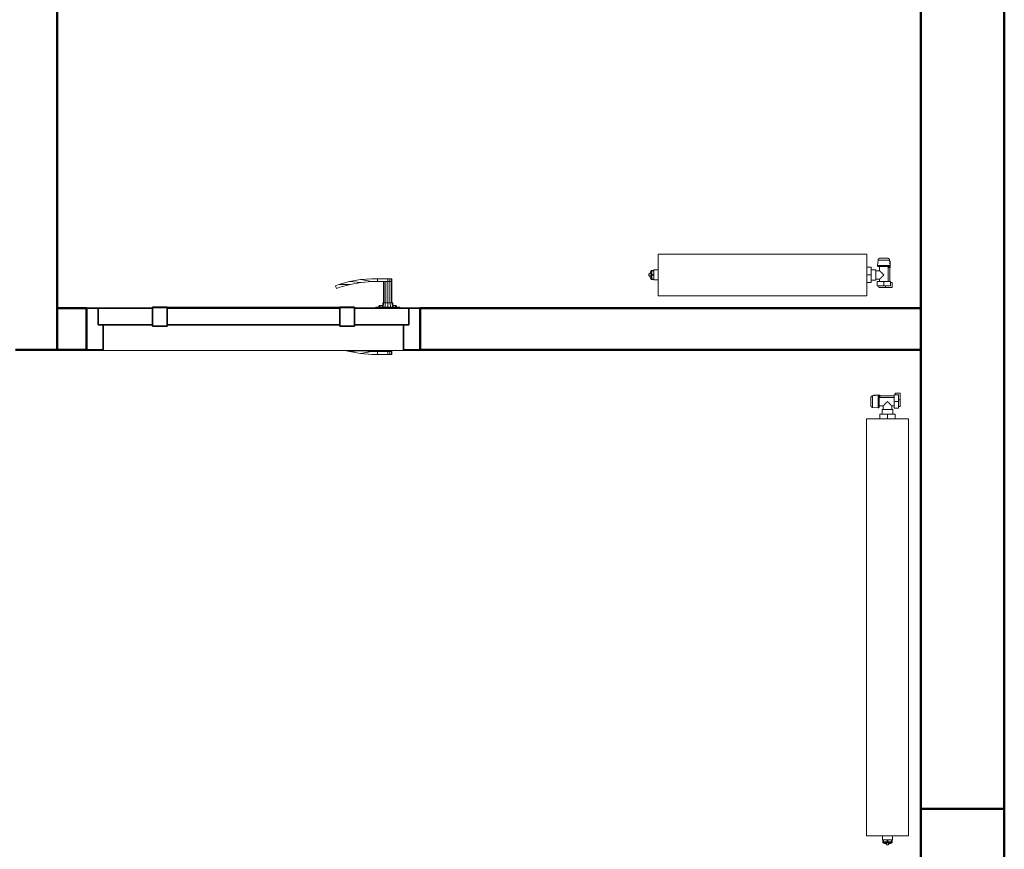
# Model space of a CAD drawing. Header units: millimetres. Extents: x 106 to 24511, y 2709 to 39091.
# Tile 36 of 87: x 14911 to 17271, y 33870 to 35860. Entities that reach past the tile are written whole.
import ezdxf

# ---------------------------------------------------------------- set-up
doc = ezdxf.new("R2010")
doc.units = ezdxf.units.MM
doc.linetypes.add('ADSK_Скрыто', pattern=[300, 150, -150])
for name, color, linetype, lineweight in [('A-COLS-____-MCUT', 52, 'Continuous', 50), ('A-COLS-____-OTLN', 52, 'Continuous', 20), ('A-DETL-____-HDLN', 90, 'ADSK_Скрыто', 9), ('A-DOOR-____-MCUT', 31, 'Continuous', 35), ('A-DOOR-____-OTLN', 31, 'Continuous', 20), ('A-GENM-____-MCUT', 13, 'Continuous', 50), ('A-GENM-____-OTLN', 13, 'Continuous', 20), ('A-WALL-____-MCUT', 113, 'Continuous', 50), ('A-WALL-____-OTLN', 113, 'Continuous', 20), ('M-EQPM-____-OTLN', 50, 'Continuous', 20)]:
    doc.layers.add(name, color=color, linetype=linetype, lineweight=lineweight)

# ---------------------------------------------------------------- blocks, each defined once
blk = doc.blocks.new('Прямая форма - V line-610122-В_Этаж 03_Вентиляция')
at = {"layer": 'A-DOOR-____-MCUT', "color": 53}
for p, q in [((-372, 0), (-400, 0)), ((-400, 0), (-400, -100)), ((-242, 0), (-372, 0)), ((-372, 0), (-372, -40)), ((-372, -40), (-372, 0)), ((-207, 2.5), (-242, 2.5)), ((-242, 2.5), (-242, -42.5)), ((-242, -40), (-242, 0)), ((-207, -42.5), (-207, 2.5)), ((207, 0), (-207, 0)), ((-207, 0), (-207, -40)), ((242, 2.5), (207, 2.5)), ((207, 2.5), (207, -42.5)), ((207, -40), (207, 0)), ((242, -42.5), (242, 2.5)), ((372, 0), (242, 0)), ((242, 0), (242, -40)), ((400, 0), (372, 0)), ((372, 0), (372, -40)), ((372, -40), (372, 0)), ((400, -100), (400, 0)), ((-372, -40), (-242, -40)), ((-360, -40), (-372, -40)), ((-360, -100), (-360, -40)), ((-242, -42.5), (-207, -42.5)), ((-207, -40), (207, -40)), ((207, -42.5), (242, -42.5)), ((242, -40), (372, -40)), ((360, -40), (360, -100)), ((372, -40), (360, -40)), ((-400, -100), (-360, -100)), ((360, -100), (400, -100))]:
    blk.add_line(p, q, dxfattribs=at)
at = {"layer": 'A-DOOR-____-OTLN', "color": 253}
for p, q in [((283.6, 71), (256.9, 68.7)), ((297, 71), (283.6, 71)), ((297, 71), (322, 71)), ((297, 64), (297, 71)), ((297, 64), (297, 71)), ((322, 71), (327, 71)), ((322, 64), (322, 71)), ((327, 71), (330.7, 71)), ((327, 64), (327, 71)), ((330.7, 71), (332, 71)), ((330.7, 64), (330.7, 71)), ((332, 64), (332, 71)), ((196.5, 54.1), (204.6, 57.1)), ((198.8, 47.5), (196.5, 54.1)), ((206.7, 50.4), (198.8, 47.5)), ((204.6, 57.1), (230.5, 64)), ((204.6, 57.1), (232, 57.2)), ((232, 57.2), (206.7, 50.4)), ((230.5, 64), (256.9, 68.7)), ((230.5, 64), (257.8, 61.7)), ((257.8, 61.7), (232, 57.2)), ((256.9, 68.7), (283.9, 64)), ((257.8, 61.7), (283.9, 64)), ((283.9, 64), (297, 64)), ((322, 64), (297, 64)), ((312, 13), (312, 64)), ((313.3, 64), (313.3, 13)), ((317, 64), (317, 13)), ((327, 64), (322, 64)), ((322, 13), (322, 64)), ((327, 64), (322, 64)), ((330.7, 64), (327, 64)), ((327, 13), (327, 64)), ((327, 64), (330.7, 64)), ((332, 64), (330.7, 64)), ((330.7, 64), (332, 64)), ((330.7, 13), (330.7, 64)), ((332, 13), (332, 64)), ((-207, 2.5), (-203.6, 2.5)), ((-203.6, 2.5), (-200.3, 2.5)), ((-203.6, 1), (-203.6, 2.5)), ((-200.3, 2.5), (-197, 2.5)), ((-200.3, 1), (-200.3, 2.5)), ((-197, 2.5), (-193.9, 2.5)), ((-197, 1), (-197, 2.5)), ((-193.9, 2.5), (-190.9, 2.5)), ((-193.9, 1), (-193.9, 2.5)), ((-190.9, 2.5), (-188, 2.5)), ((-190.9, 1), (-190.9, 2.5)), ((-188, 2.5), (-185.3, 2.5)), ((-188, 1), (-188, 2.5)), ((-185.3, 2.5), (-182.7, 2.5)), ((-185.3, 1), (-185.3, 2.5)), ((-182.7, 2.5), (-180.3, 2.5)), ((-182.7, 1), (-182.7, 2.5)), ((-180.3, 2.5), (-177.9, 2.5)), ((-180.3, 1), (-180.3, 2.5)), ((-177.9, 2.5), (-175.8, 2.5)), ((-177.9, 1), (-177.9, 2.5)), ((-175.8, 2.5), (-173.8, 2.5)), ((-175.8, 1), (-175.8, 2.5)), ((-173.8, 2.5), (-172, 2.5)), ((-173.8, 1), (-173.8, 2.5)), ((-172, 2.5), (0, 2.5)), ((-172, 1), (-172, 2.5)), ((0, 2.5), (172, 2.5)), ((172, 2.5), (173.8, 2.5)), ((172, 1), (172, 2.5)), ((173.8, 2.5), (175.8, 2.5)), ((173.8, 1), (173.8, 2.5)), ((175.8, 2.5), (177.9, 2.5)), ((175.8, 1), (175.8, 2.5)), ((177.9, 2.5), (180.3, 2.5)), ((177.9, 1), (177.9, 2.5)), ((180.3, 2.5), (182.7, 2.5)), ((180.3, 1), (180.3, 2.5)), ((182.7, 2.5), (185.3, 2.5)), ((182.7, 1), (182.7, 2.5)), ((185.3, 2.5), (188, 2.5)), ((185.3, 1), (185.3, 2.5)), ((188, 2.5), (190.9, 2.5)), ((188, 1), (188, 2.5)), ((190.9, 2.5), (193.9, 2.5)), ((190.9, 1), (190.9, 2.5)), ((193.9, 2.5), (197, 2.5)), ((193.9, 1), (193.9, 2.5)), ((197, 2.5), (200.3, 2.5)), ((197, 1), (197, 2.5)), ((200.3, 2.5), (203.6, 2.5)), ((200.3, 1), (200.3, 2.5)), ((203.6, 2.5), (207, 2.5)), ((203.6, 1), (203.6, 2.5)), ((350.5, 3), (293.5, 3)), ((293.5, 3), (293.5, 1)), ((300, 3), (302, 7)), ((304.7, 7), (302, 7)), ((302.9, 3), (304.7, 7)), ((304.7, 7), (309.4, 7)), ((309, 3), (310, 13)), ((311.6, 13), (310, 13)), ((310.7, 3), (311.6, 13)), ((311.6, 13), (316, 13)), ((316, 13), (315.5, 3)), ((316, 13), (322, 13)), ((322, 13), (328, 13)), ((322, 13), (322, 3)), ((328, 13), (332.4, 13)), ((328, 13), (328.5, 3)), ((332.4, 13), (334, 13)), ((332.4, 13), (333.3, 3)), ((334, 13), (335, 3)), ((334.6, 7), (339.3, 7)), ((339.3, 7), (342, 7)), ((339.3, 7), (341.1, 3)), ((342, 7), (344, 3)), ((350.5, 1), (350.5, 3)), ((230.5, -104), (219.3, -101)), ((257.8, -101.7), (230.5, -104)), ((230.5, -104), (256.9, -108.7)), ((253.7, -101), (257.8, -101.7)), ((283.9, -104), (256.9, -108.7)), ((256.9, -108.7), (283.6, -111)), ((257.8, -101.7), (283.9, -104)), ((283.6, -111), (297, -111)), ((297, -104), (283.9, -104)), ((297, -111), (297, -104)), ((297, -104), (322, -104)), ((297, -111), (297, -104)), ((322, -111), (297, -111)), ((312, -104), (312, -101)), ((313.3, -101), (313.3, -104)), ((317, -101), (317, -104)), ((322, -104), (322, -101)), ((327, -104), (322, -104)), ((322, -104), (327, -104)), ((322, -111), (322, -104)), ((327, -111), (322, -111)), ((327, -104), (327, -101)), ((330.7, -104), (327, -104)), ((327, -104), (330.7, -104)), ((327, -111), (327, -104)), ((330.7, -111), (327, -111)), ((330.7, -104), (330.7, -101)), ((332, -104), (330.7, -104)), ((330.7, -104), (332, -104)), ((330.7, -111), (330.7, -104)), ((332, -111), (330.7, -111)), ((332, -104), (332, -101)), ((332, -111), (332, -104))]:
    blk.add_line(p, q, dxfattribs=at)
blk = doc.blocks.new('Прямая форма - კარ1-612511-В_Этаж 03_Вентиляция')
blk.add_blockref('Прямая форма - V line-610122-В_Этаж 03_Вентиляция', (400, 100))
blk = doc.blocks.new('Прямая форма - V line-612541-В_Этаж 03_Вентиляция')
at = {"layer": 'A-WALL-____-MCUT', "color": 9}
blk.add_line((7702.2, 200), (400, 200), dxfattribs=at)
blk = doc.blocks.new('Прямая форма - SW - 019-612542-В_Этаж 03_Вентиляция')
blk.add_blockref('Прямая форма - V line-612541-В_Этаж 03_Вентиляция', (0, 0))
blk = doc.blocks.new('Прямая форма - V line-612656-В_Этаж 03_Вентиляция')
at = {"layer": 'A-WALL-____-MCUT', "color": 9}
for p, q in [((2840, 100), (0, 100)), ((2840, 0), (2840, 100))]:
    blk.add_line(p, q, dxfattribs=at)
blk = doc.blocks.new('Прямая форма - SW - 016-612657-В_Этаж 03_Вентиляция')
blk.add_blockref('Прямая форма - V line-612656-В_Этаж 03_Вентиляция', (0, 0))
blk = doc.blocks.new('Прямая форма - V line-613092-В_Этаж 03_Вентиляция')
at = {"layer": 'A-COLS-____-MCUT', "color": 9}
for p, q in [((100, 150), (-100, 150)), ((-100, 150), (-100, -150)), ((100, -150), (100, 150)), ((-100, -150), (100, -150))]:
    blk.add_line(p, q, dxfattribs=at)
blk = doc.blocks.new('Прямая форма - CRE - 001-613093-В_Этаж 03_Вентиляция')
blk.add_blockref('Прямая форма - V line-613092-В_Этаж 03_Вентиляция', (0, 0))
blk = doc.blocks.new('Прямая форма - V line-613109-В_Этаж 03_Вентиляция')
at = {"layer": 'A-WALL-____-MCUT', "color": 9}
for p, q in [((170.3, 100), (100, 100)), ((100, 100), (100, 0)), ((170.3, 0), (170.3, 100)), ((2170, 100), (970.3, 100)), ((970.3, 100), (970.3, 0)), ((2170, 0), (2170, 100)), ((100, 0), (170.3, 0)), ((970.3, 0), (2170, 0))]:
    blk.add_line(p, q, dxfattribs=at)
blk = doc.blocks.new('Прямая форма - SW - 017-613110-В_Этаж 03_Вентиляция')
blk.add_blockref('Прямая форма - V line-613109-В_Этаж 03_Вентиляция', (0, 0))
blk = doc.blocks.new('Family - კარ1-613112-В_Этаж 03_Вентиляция')
at = {"layer": 'A-GENM-____-MCUT', "lineweight": 9}
for p, q in [((400, 101), (-400, 101)), ((-400, 101), (-400, -1)), ((400, -1), (400, 101)), ((-400, -1), (400, -1))]:
    blk.add_line(p, q, dxfattribs=at)
blk = doc.blocks.new('Прямая форма - V line-613630-В_Этаж 03_Вентиляция')
at = {"layer": 'A-WALL-____-MCUT', "color": 9}
for p, q in [((7702.2, 0), (3930, 0)), ((3930, 0), (3930, -200)), ((3930, -200), (7702.2, -200))]:
    blk.add_line(p, q, dxfattribs=at)
blk = doc.blocks.new('Прямая форма - SW - 019-613631-В_Этаж 03_Вентиляция')
blk.add_blockref('Прямая форма - V line-613630-В_Этаж 03_Вентиляция', (0, 0))
blk = doc.blocks.new('V line_ifc_RVT-1-В_Этаж 03_Вентиляция')
at = {"layer": 'A-COLS-____-OTLN', "color": 253, "lineweight": 20, "rotation": 180}
blk.add_blockref('Прямая форма - CRE - 001-613093-В_Этаж 03_Вентиляция', (33763.2, 33817.6), dxfattribs=at)
at = {"layer": 'A-DOOR-____-OTLN', "color": 253, "lineweight": 20}
blk.add_blockref('Прямая форма - კარ1-612511-В_Этаж 03_Вентиляция', (31663.6, 35067.6), dxfattribs=at)
at = {"layer": 'A-GENM-____-OTLN', "color": 253, "lineweight": 20}
blk.add_blockref('Family - კარ1-613112-В_Этаж 03_Вентиляция', (32063.6, 35067.6), dxfattribs=at)
at = {"layer": 'A-WALL-____-OTLN', "color": 253, "lineweight": 20}
for name, p, rotation in [('Прямая форма - SW - 016-612657-В_Этаж 03_Вентиляция', (31493.2, 37907.6), 270), ('Прямая форма - SW - 019-613631-В_Этаж 03_Вентиляция', (33663.2, 30037.6), 90), ('Прямая форма - SW - 019-612542-В_Этаж 03_Вентиляция', (34063.2, 30037.6), 90)]:
    blk.add_blockref(name, p, dxfattribs=dict(at, rotation=rotation))
blk.add_blockref('Прямая форма - SW - 017-613110-В_Этаж 03_Вентиляция', (31493.2, 35067.6), dxfattribs=at)
blk = doc.blocks.new('ADSK_Радиатор универсальный_Боковое подключение_Клапаны - Радиатор 600х1000-V7-В_Этаж 03_Вентиляция')
at = {"layer": 'A-DETL-____-HDLN', "flags": 128}
for points in [[(-554, 0), (-554, 0), (-554, 0), (-553.9, 0), (-553.8, 0)], [(-553.8, 0), (-553.9, 0), (-553.9, 0), (-554, 0), (-554, 0), (-554, 0)], [(-528, 0), (-528, 0), (-528, 0), (-528.1, 0), (-528.2, 0), (-528.3, 0)], [(-528.2, 0), (-528.1, 0), (-528.1, 0), (-528, 0), (-528, 0), (-528, 0)], [(-549.8, -20), (-549.9, -20), (-549.9, -20), (-550, -20), (-550, -20), (-550, -20), (-550, -20)], [(-550, -20), (-550, -20), (-550, -20), (-549.9, -20), (-549.9, -20), (-549.8, -20), (-549.7, -20)], [(-532, -20), (-532, -20), (-532, -20), (-532.1, -20), (-532.1, -20), (-532.2, -20), (-532.3, -20)], [(-532.3, -20), (-532.2, -20), (-532.1, -20), (-532.1, -20), (-532, -20), (-532, -20), (-532, -20), (-532, -20)]]:
    blk.add_lwpolyline(points, dxfattribs=at)
at = {"layer": 'M-EQPM-____-OTLN'}
for p, q in [((-561, 50), (-545, 50)), ((-561, 38), (-561, 50)), ((-545, 50), (-529, 50)), ((-545, 50), (-545, 46)), ((-529, 46), (-529, 50)), ((500, 70), (-500, 70)), ((-500, 70), (-500, -30)), ((-500, 70), (500, 70)), ((-500, -30), (-500, 70)), ((500, -30), (500, 70)), ((500, 70), (500, -30)), ((-557, 38), (-561, 38)), ((-557, 46), (-541, 46)), ((-557, 36), (-557, 46)), ((-541, 36), (-557, 36)), ((-555, 36), (-555, 2)), ((-551, 36), (-551, 0)), ((-541, 46), (-525, 46)), ((-541, 46), (-541, 36)), ((-525, 36), (-541, 36)), ((-531, 30), (-531, 36)), ((-522, 30), (-531, 30)), ((-525, 36), (-525, 46)), ((-511, 32.5), (-522, 32.5)), ((-522, 32.5), (-522, 7.5)), ((-511, 20), (-511, 38.5)), ((-500, 38.5), (-511, 38.5)), ((510, 32), (500, 32)), ((510, 30.9), (510, 32)), ((510, 30.8), (510, 29.9)), ((510, 30.8), (515, 30.8)), ((515, 29.9), (510, 29.9)), ((510, 21.1), (510, 29.8)), ((517, 30.8), (515, 30.8)), ((515, 29.9), (515, 30.8)), ((515, 29.9), (515, 20.9)), ((517, 30.5), (517, 30.8)), ((517, 9.2), (517, 30.8)), ((-556.5, 2), (-556.5, -13)), ((-551, 2), (-556.5, 2)), ((-551, 0), (-531, 0)), ((-531, 0), (-531, 10)), ((-531, 10), (-522, 10)), ((-522, 7.5), (-511, 7.5)), ((-511, 1.5), (-511, 20)), ((-500, 20), (-511, 20)), ((-500, 1.5), (-511, 1.5)), ((500, 8), (510, 8)), ((510, 20.9), (510, 19.1)), ((510, 20.9), (515, 20.9)), ((515, 19.1), (510, 19.1)), ((510, 10.2), (510, 18.9)), ((510, 10.1), (510, 9.2)), ((510, 10.1), (515, 10.1)), ((515, 9.2), (510, 9.2)), ((510, 8), (510, 9.1)), ((515, 19.1), (515, 20.9)), ((515, 19.1), (515, 10.1)), ((515, 9.2), (515, 10.1)), ((515, 9.2), (517, 9.2)), ((517, 22.5), (522, 22.5)), ((517, 17.5), (522, 17.5)), ((517, 9.2), (517, 9.5)), ((522, 17.5), (522, 22.5)), ((-556.5, -13), (-555.2, -13)), ((-556, -2.3), (-554.9, -15.8)), ((-556, -2.3), (-552.3, -2.3)), ((-554.9, -15.8), (-527.1, -15.8)), ((-551.6, -2.3), (-526, -2.3)), ((-527.1, -15.8), (-526, -2.3)), ((-500, -30), (500, -30)), ((500, -30), (-500, -30))]:
    blk.add_line(p, q, dxfattribs=at)
at = {"layer": 'M-EQPM-____-OTLN', "flags": 128}
for points in [[(515, 30.8), (515.5, 30.7), (516, 30.6)], [(517, 29.9), (517.8, 29), (518.6, 27.5), (519.6, 24.3), (519.8, 22.5)], [(-556, -2.3), (-556, -2.3), (-556, -2.2), (-556, -2.1), (-556, -2), (-556, -1.9), (-556, -1.9), (-556, -1.8), (-556, -1.7), (-556, -1.6), (-555.9, -1.5), (-555.9, -1.5), (-555.9, -1.4), (-555.9, -1.3), (-555.9, -1.2), (-555.8, -1.2), (-555.8, -1.1), (-555.7, -1), (-555.7, -1), (-555.7, -0.9), (-555.6, -0.8), (-555.6, -0.8), (-555.5, -0.7), (-555.5, -0.6), (-555.4, -0.6), (-555.4, -0.5), (-555.3, -0.5), (-555.2, -0.4), (-555.2, -0.4), (-555.1, -0.3), (-555, -0.3), (-555, -0.2), (-554.9, -0.2), (-554.8, -0.2), (-554.7, -0.1), (-554.7, -0.1), (-554.6, -0.1), (-554.5, -0.1), (-554.4, 0), (-554.4, 0), (-554.3, 0), (-554.2, 0), (-554.1, 0), (-554, 0), (-554, 0)], [(-554, 0), (-554, 0), (-554, 0), (-553.9, 0), (-553.8, 0), (-553.7, 0), (-553.6, 0), (-553.5, 0), (-553.3, 0), (-553.2, 0), (-553, 0), (-552.8, 0), (-552.5, 0), (-552.3, 0), (-552, 0), (-551.7, 0), (-551.4, 0), (-551.1, 0), (-550.8, 0)], [(-528, 0), (-528, 0), (-528, 0), (-528.1, 0), (-528.2, 0), (-528.3, 0), (-528.4, 0), (-528.5, 0), (-528.7, 0), (-528.8, 0), (-529, 0), (-529.2, 0), (-529.5, 0), (-529.7, 0), (-530, 0), (-530.3, 0), (-530.6, 0), (-530.9, 0), (-531.2, 0), (-531.6, 0), (-531.9, 0), (-532.3, 0), (-532.7, 0), (-533.1, 0), (-533.5, 0), (-534, 0), (-534.4, 0), (-534.9, 0), (-535.3, 0), (-535.8, 0), (-536.3, 0), (-536.8, 0), (-537.3, 0), (-537.8, 0), (-538.3, 0), (-538.8, 0), (-539.3, 0), (-539.8, 0), (-540.3, 0), (-540.9, 0), (-541.4, 0), (-541.9, 0), (-542.4, 0), (-542.9, 0), (-543.4, 0), (-544, 0), (-544.5, 0), (-545, 0), (-545.4, 0), (-545.9, 0), (-546.4, 0), (-546.9, 0), (-547.3, 0), (-547.8, 0), (-548.2, 0), (-548.7, 0), (-549.1, 0), (-549.5, 0), (-549.9, 0), (-550.2, 0), (-550.6, 0), (-550.9, 0), (-551.3, 0), (-551.6, 0), (-551.9, 0), (-552.1, 0), (-552.4, 0), (-552.6, 0), (-552.9, 0), (-553.1, 0), (-553.2, 0), (-553.4, 0), (-553.6, 0), (-553.7, 0), (-553.8, 0), (-553.9, 0), (-553.9, 0), (-554, 0), (-554, 0), (-554, 0)], [(-531.4, 0), (-531.1, 0), (-530.7, 0), (-530.4, 0), (-530.1, 0), (-529.9, 0), (-529.6, 0), (-529.4, 0), (-529.1, 0), (-528.9, 0), (-528.8, 0), (-528.6, 0), (-528.4, 0), (-528.3, 0), (-528.2, 0), (-528.1, 0), (-528.1, 0), (-528, 0), (-528, 0), (-528, 0)], [(-528, 0), (-527.9, 0), (-527.8, 0), (-527.8, 0), (-527.7, 0), (-527.6, 0), (-527.5, -0.1), (-527.4, -0.1), (-527.4, -0.1), (-527.3, -0.1), (-527.2, -0.2), (-527.1, -0.2), (-527.1, -0.2), (-527, -0.3), (-526.9, -0.3), (-526.9, -0.3), (-526.8, -0.4), (-526.7, -0.4), (-526.7, -0.5), (-526.6, -0.6), (-526.6, -0.6), (-526.5, -0.7), (-526.5, -0.7), (-526.4, -0.8), (-526.4, -0.9), (-526.3, -0.9), (-526.3, -1), (-526.2, -1.1), (-526.2, -1.1), (-526.2, -1.2), (-526.1, -1.3), (-526.1, -1.4), (-526.1, -1.4), (-526.1, -1.5), (-526, -1.6), (-526, -1.7), (-526, -1.7), (-526, -1.8), (-526, -1.9), (-526, -2), (-526, -2.1), (-526, -2.1), (-526, -2.2), (-526, -2.3), (-526, -2.3)], [(515, 9.2), (515.5, 9.3), (516, 9.4)], [(517, 10.1), (517.8, 11), (518.6, 12.5), (519.6, 15.7), (519.8, 17.5)], [(-550, -20), (-550.2, -20), (-550.4, -20), (-550.6, -20), (-550.8, -19.9), (-551, -19.9), (-551.2, -19.9), (-551.4, -19.8), (-551.6, -19.7), (-551.8, -19.7), (-551.9, -19.6), (-552.1, -19.5), (-552.3, -19.4), (-552.5, -19.3), (-552.7, -19.2), (-552.8, -19.1), (-553, -19), (-553.1, -18.9), (-553.3, -18.8), (-553.4, -18.6), (-553.6, -18.5), (-553.7, -18.3), (-553.9, -18.2), (-554, -18), (-554.1, -17.9), (-554.2, -17.7), (-554.3, -17.5), (-554.4, -17.4), (-554.5, -17.2), (-554.6, -17), (-554.7, -16.8), (-554.7, -16.6), (-554.8, -16.4), (-554.8, -16.2), (-554.9, -16), (-554.9, -15.8)], [(-546.3, -20), (-546.6, -20), (-546.9, -20), (-547.1, -20), (-547.4, -20), (-547.6, -20), (-547.9, -20), (-548.1, -20), (-548.3, -20), (-548.5, -20), (-548.7, -20), (-548.9, -20), (-549.1, -20), (-549.2, -20), (-549.4, -20), (-549.5, -20), (-549.6, -20), (-549.7, -20), (-549.8, -20), (-549.9, -20), (-549.9, -20), (-550, -20), (-550, -20), (-550, -20), (-550, -20)], [(-550, -20), (-550, -20), (-550, -20), (-549.9, -20), (-549.9, -20), (-549.8, -20), (-549.7, -20), (-549.6, -20), (-549.5, -20), (-549.4, -20), (-549.3, -20), (-549.1, -20), (-549, -20), (-548.8, -20), (-548.6, -20), (-548.4, -20), (-548.2, -20), (-548, -20), (-547.8, -20), (-547.5, -20), (-547.3, -20), (-547, -20), (-546.7, -20), (-546.5, -20), (-546.2, -20), (-545.9, -20), (-545.6, -20), (-545.2, -20), (-544.9, -20), (-544.6, -20), (-544.3, -20), (-543.9, -20), (-543.6, -20), (-543.2, -20), (-542.9, -20), (-542.5, -20), (-542.2, -20), (-541.8, -20), (-541.5, -20), (-541.1, -20), (-540.7, -20), (-540.4, -20), (-540, -20), (-539.7, -20), (-539.3, -20), (-539, -20), (-538.6, -20), (-538.3, -20), (-537.9, -20), (-537.6, -20), (-537.3, -20), (-536.9, -20), (-536.6, -20), (-536.3, -20), (-536, -20), (-535.7, -20), (-535.4, -20), (-535.1, -20), (-534.9, -20), (-534.6, -20), (-534.4, -20), (-534.1, -20), (-533.9, -20), (-533.7, -20), (-533.5, -20), (-533.3, -20), (-533.1, -20), (-532.9, -20), (-532.8, -20), (-532.6, -20), (-532.5, -20), (-532.4, -20), (-532.3, -20), (-532.2, -20), (-532.1, -20), (-532.1, -20), (-532, -20), (-532, -20), (-532, -20), (-532, -20)], [(-532, -20), (-532, -20), (-532, -20), (-532.1, -20), (-532.1, -20), (-532.2, -20), (-532.3, -20), (-532.4, -20), (-532.5, -20), (-532.6, -20), (-532.7, -20), (-532.9, -20), (-533, -20), (-533.2, -20), (-533.4, -20), (-533.6, -20), (-533.8, -20), (-534, -20), (-534.2, -20), (-534.5, -20), (-534.7, -20), (-535, -20), (-535.3, -20), (-535.5, -20), (-535.8, -20)], [(-527.1, -15.8), (-527.1, -16), (-527.2, -16.2), (-527.2, -16.4), (-527.3, -16.6), (-527.3, -16.8), (-527.4, -17), (-527.5, -17.2), (-527.6, -17.4), (-527.7, -17.5), (-527.8, -17.7), (-527.9, -17.9), (-528, -18), (-528.1, -18.2), (-528.3, -18.3), (-528.4, -18.5), (-528.6, -18.6), (-528.7, -18.8), (-528.9, -18.9), (-529, -19), (-529.2, -19.1), (-529.3, -19.2), (-529.5, -19.3), (-529.7, -19.4), (-529.9, -19.5), (-530.1, -19.6), (-530.2, -19.7), (-530.4, -19.7), (-530.6, -19.8), (-530.8, -19.9), (-531, -19.9), (-531.2, -19.9), (-531.4, -20), (-531.6, -20), (-531.8, -20), (-532, -20)]]:
    blk.add_lwpolyline(points, dxfattribs=at)
at = {"layer": 'M-EQPM-____-OTLN'}
for points, knots in [([(-541, 20), (-540.4, 20.6), (-539.1, 21.9), (-537.5, 23.5), (-536.4, 24.6), (-535.8, 25.2), (-535.4, 25.6), (-535, 26), (-534.5, 26.5), (-534.1, 26.9), (-533.7, 27.3), (-533.4, 27.6), (-533, 28), (-532.7, 28.3), (-532.3, 28.7), (-532, 28.9), (-531.8, 29.2), (-531.6, 29.5), (-531.4, 29.6), (-531.2, 29.8), (-531, 29.9), (-531, 30), (-531, 30)], [0, 0, 0, 0, 0.142857, 0.285714, 0.357143, 0.392857, 0.428571, 0.464286, 0.5, 0.535714, 0.571429, 0.607143, 0.642857, 0.678571, 0.714286, 0.75, 0.785714, 0.821429, 0.857143, 0.892857, 0.928571, 1, 1, 1, 1]), ([(-531, 10), (-531, 10), (-531, 10.1), (-531.2, 10.2), (-531.4, 10.4), (-531.6, 10.5), (-531.8, 10.8), (-532, 11.1), (-532.3, 11.3), (-532.7, 11.7), (-533, 12), (-533.4, 12.4), (-533.7, 12.7), (-534.1, 13.1), (-534.7, 13.7), (-535.2, 14.2), (-535.8, 14.8), (-536.4, 15.4), (-537.5, 16.5), (-539.1, 18.1), (-540.4, 19.4), (-541, 20)], [0, 0, 0, 0, 0.071429, 0.107143, 0.142857, 0.178571, 0.214286, 0.25, 0.285714, 0.321429, 0.357143, 0.392857, 0.428571, 0.464286, 0.5, 0.571429, 0.607143, 0.642857, 0.714286, 0.857143, 1, 1, 1, 1])]:
    blk.add_open_spline(points, degree=3, knots=knots, dxfattribs=at)
blk = doc.blocks.new('ADSK_Радиатор универсальный_Боковое подключение_Клапаны - Радиатор 600х500-1673213-В_Этаж 03_Вентиляция')
at = {"layer": 'A-DETL-____-HDLN', "flags": 128}
for points in [[(-304, 0), (-304, 0), (-304, 0), (-303.9, 0), (-303.8, 0)], [(-303.8, 0), (-303.9, 0), (-303.9, 0), (-304, 0), (-304, 0), (-304, 0)], [(-299.8, -20), (-299.9, -20), (-299.9, -20), (-300, -20), (-300, -20), (-300, -20), (-300, -20)], [(-300, -20), (-300, -20), (-300, -20), (-299.9, -20), (-299.9, -20), (-299.8, -20), (-299.7, -20)], [(-282, -20), (-282, -20), (-282, -20), (-282.1, -20), (-282.1, -20), (-282.2, -20), (-282.3, -20)], [(-282.3, -20), (-282.2, -20), (-282.1, -20), (-282.1, -20), (-282, -20), (-282, -20), (-282, -20), (-282, -20)], [(-278, 0), (-278, 0), (-278, 0), (-278.1, 0), (-278.2, 0), (-278.3, 0)], [(-278.2, 0), (-278.1, 0), (-278.1, 0), (-278, 0), (-278, 0), (-278, 0)]]:
    blk.add_lwpolyline(points, dxfattribs=at)
at = {"layer": 'M-EQPM-____-OTLN'}
for p, q in [((-311, 50), (-295, 50)), ((-311, 38), (-311, 50)), ((-295, 50), (-279, 50)), ((-295, 50), (-295, 46)), ((-279, 46), (-279, 50)), ((250, 70), (-250, 70)), ((-250, 70), (-250, -30)), ((-250, 70), (250, 70)), ((-250, -30), (-250, 70)), ((250, -30), (250, 70)), ((250, 70), (250, -30)), ((-307, 38), (-311, 38)), ((-307, 46), (-291, 46)), ((-307, 36), (-307, 46)), ((-291, 36), (-307, 36)), ((-305, 36), (-305, 2)), ((-301, 36), (-301, 0)), ((-291, 46), (-275, 46)), ((-291, 46), (-291, 36)), ((-275, 36), (-291, 36)), ((-281, 30), (-281, 36)), ((-272, 30), (-281, 30)), ((-275, 36), (-275, 46)), ((-261, 32.5), (-272, 32.5)), ((-272, 32.5), (-272, 7.5)), ((-261, 20), (-261, 38.5)), ((-250, 38.5), (-261, 38.5)), ((260, 32), (250, 32)), ((260, 30.9), (260, 32)), ((260, 30.8), (260, 29.9)), ((260, 30.8), (265, 30.8)), ((265, 29.9), (260, 29.9)), ((260, 21.1), (260, 29.8)), ((267, 30.8), (265, 30.8)), ((265, 29.9), (265, 30.8)), ((265, 29.9), (265, 20.9)), ((267, 30.5), (267, 30.8)), ((267, 9.2), (267, 30.8)), ((-306.5, 2), (-306.5, -13)), ((-301, 2), (-306.5, 2)), ((-301, 0), (-281, 0)), ((-281, 0), (-281, 10)), ((-281, 10), (-272, 10)), ((-272, 7.5), (-261, 7.5)), ((-261, 1.5), (-261, 20)), ((-250, 20), (-261, 20)), ((-250, 1.5), (-261, 1.5)), ((250, 8), (260, 8)), ((260, 20.9), (260, 19.1)), ((260, 20.9), (265, 20.9)), ((265, 19.1), (260, 19.1)), ((260, 10.2), (260, 18.9)), ((260, 10.1), (260, 9.2)), ((260, 10.1), (265, 10.1)), ((265, 9.2), (260, 9.2)), ((260, 8), (260, 9.1)), ((265, 19.1), (265, 20.9)), ((265, 19.1), (265, 10.1)), ((265, 9.2), (265, 10.1)), ((265, 9.2), (267, 9.2)), ((267, 22.5), (272, 22.5)), ((267, 17.5), (272, 17.5)), ((267, 9.2), (267, 9.5)), ((272, 17.5), (272, 22.5)), ((-306.5, -13), (-305.4, -13)), ((-306, -2.3), (-304.9, -15.8)), ((-306, -2.3), (-276, -2.3)), ((-304.9, -15.8), (-277.1, -15.8)), ((-277.1, -15.8), (-276, -2.3)), ((-250, -30), (250, -30)), ((250, -30), (-250, -30))]:
    blk.add_line(p, q, dxfattribs=at)
at = {"layer": 'M-EQPM-____-OTLN', "flags": 128}
for points in [[(265, 30.8), (265.5, 30.7), (266, 30.6)], [(267, 29.9), (267.8, 29), (268.6, 27.5), (269.6, 24.3), (269.8, 22.5)], [(265, 9.2), (265.5, 9.3), (266, 9.4)], [(267, 10.1), (267.8, 11), (268.6, 12.5), (269.6, 15.7), (269.8, 17.5)], [(-306, -2.3), (-306, -2.3), (-306, -2.2), (-306, -2.1), (-306, -2), (-306, -1.9), (-306, -1.9), (-306, -1.8), (-306, -1.7), (-306, -1.6), (-305.9, -1.5), (-305.9, -1.5), (-305.9, -1.4), (-305.9, -1.3), (-305.9, -1.2), (-305.8, -1.2), (-305.8, -1.1), (-305.7, -1), (-305.7, -1), (-305.7, -0.9), (-305.6, -0.8), (-305.6, -0.8), (-305.5, -0.7), (-305.5, -0.6), (-305.4, -0.6), (-305.4, -0.5), (-305.3, -0.5), (-305.2, -0.4), (-305.2, -0.4), (-305.1, -0.3), (-305, -0.3), (-305, -0.2), (-304.9, -0.2), (-304.8, -0.2), (-304.7, -0.1), (-304.7, -0.1), (-304.6, -0.1), (-304.5, -0.1), (-304.4, 0), (-304.4, 0), (-304.3, 0), (-304.2, 0), (-304.1, 0), (-304, 0), (-304, 0)], [(-300, -20), (-300.2, -20), (-300.4, -20), (-300.6, -20), (-300.8, -19.9), (-301, -19.9), (-301.2, -19.9), (-301.4, -19.8), (-301.6, -19.7), (-301.8, -19.7), (-301.9, -19.6), (-302.1, -19.5), (-302.3, -19.4), (-302.5, -19.3), (-302.7, -19.2), (-302.8, -19.1), (-303, -19), (-303.1, -18.9), (-303.3, -18.8), (-303.4, -18.6), (-303.6, -18.5), (-303.7, -18.3), (-303.9, -18.2), (-304, -18), (-304.1, -17.9), (-304.2, -17.7), (-304.3, -17.5), (-304.4, -17.4), (-304.5, -17.2), (-304.6, -17), (-304.7, -16.8), (-304.7, -16.6), (-304.8, -16.4), (-304.8, -16.2), (-304.9, -16), (-304.9, -15.8)], [(-304, 0), (-304, 0), (-304, 0), (-303.9, 0), (-303.8, 0), (-303.7, 0), (-303.6, 0), (-303.5, 0), (-303.3, 0), (-303.2, 0), (-303, 0), (-302.8, 0), (-302.5, 0), (-302.3, 0), (-302, 0), (-301.7, 0), (-301.4, 0), (-301.1, 0), (-300.8, 0)], [(-278, 0), (-278, 0), (-278, 0), (-278.1, 0), (-278.2, 0), (-278.3, 0), (-278.4, 0), (-278.5, 0), (-278.7, 0), (-278.8, 0), (-279, 0), (-279.2, 0), (-279.5, 0), (-279.7, 0), (-280, 0), (-280.3, 0), (-280.6, 0), (-280.9, 0), (-281.2, 0), (-281.6, 0), (-281.9, 0), (-282.3, 0), (-282.7, 0), (-283.1, 0), (-283.5, 0), (-284, 0), (-284.4, 0), (-284.9, 0), (-285.3, 0), (-285.8, 0), (-286.3, 0), (-286.8, 0), (-287.3, 0), (-287.8, 0), (-288.3, 0), (-288.8, 0), (-289.3, 0), (-289.8, 0), (-290.3, 0), (-290.9, 0), (-291.4, 0), (-291.9, 0), (-292.4, 0), (-292.9, 0), (-293.4, 0), (-294, 0), (-294.5, 0), (-295, 0), (-295.4, 0), (-295.9, 0), (-296.4, 0), (-296.9, 0), (-297.3, 0), (-297.8, 0), (-298.2, 0), (-298.7, 0), (-299.1, 0), (-299.5, 0), (-299.9, 0), (-300.2, 0), (-300.6, 0), (-300.9, 0), (-301.3, 0), (-301.6, 0), (-301.9, 0), (-302.1, 0), (-302.4, 0), (-302.6, 0), (-302.9, 0), (-303.1, 0), (-303.2, 0), (-303.4, 0), (-303.6, 0), (-303.7, 0), (-303.8, 0), (-303.9, 0), (-303.9, 0), (-304, 0), (-304, 0), (-304, 0)], [(-296.3, -20), (-296.6, -20), (-296.9, -20), (-297.1, -20), (-297.4, -20), (-297.6, -20), (-297.9, -20), (-298.1, -20), (-298.3, -20), (-298.5, -20), (-298.7, -20), (-298.9, -20), (-299.1, -20), (-299.2, -20), (-299.4, -20), (-299.5, -20), (-299.6, -20), (-299.7, -20), (-299.8, -20), (-299.9, -20), (-299.9, -20), (-300, -20), (-300, -20), (-300, -20), (-300, -20)], [(-300, -20), (-300, -20), (-300, -20), (-299.9, -20), (-299.9, -20), (-299.8, -20), (-299.7, -20), (-299.6, -20), (-299.5, -20), (-299.4, -20), (-299.3, -20), (-299.1, -20), (-299, -20), (-298.8, -20), (-298.6, -20), (-298.4, -20), (-298.2, -20), (-298, -20), (-297.8, -20), (-297.5, -20), (-297.3, -20), (-297, -20), (-296.7, -20), (-296.5, -20), (-296.2, -20), (-295.9, -20), (-295.6, -20), (-295.2, -20), (-294.9, -20), (-294.6, -20), (-294.3, -20), (-293.9, -20), (-293.6, -20), (-293.2, -20), (-292.9, -20), (-292.5, -20), (-292.2, -20), (-291.8, -20), (-291.5, -20), (-291.1, -20), (-290.7, -20), (-290.4, -20), (-290, -20), (-289.7, -20), (-289.3, -20), (-289, -20), (-288.6, -20), (-288.3, -20), (-287.9, -20), (-287.6, -20), (-287.3, -20), (-286.9, -20), (-286.6, -20), (-286.3, -20), (-286, -20), (-285.7, -20), (-285.4, -20), (-285.1, -20), (-284.9, -20), (-284.6, -20), (-284.4, -20), (-284.1, -20), (-283.9, -20), (-283.7, -20), (-283.5, -20), (-283.3, -20), (-283.1, -20), (-282.9, -20), (-282.8, -20), (-282.6, -20), (-282.5, -20), (-282.4, -20), (-282.3, -20), (-282.2, -20), (-282.1, -20), (-282.1, -20), (-282, -20), (-282, -20), (-282, -20), (-282, -20)], [(-282, -20), (-282, -20), (-282, -20), (-282.1, -20), (-282.1, -20), (-282.2, -20), (-282.3, -20), (-282.4, -20), (-282.5, -20), (-282.6, -20), (-282.7, -20), (-282.9, -20), (-283, -20), (-283.2, -20), (-283.4, -20), (-283.6, -20), (-283.8, -20), (-284, -20), (-284.2, -20), (-284.5, -20), (-284.7, -20), (-285, -20), (-285.3, -20), (-285.5, -20), (-285.8, -20)], [(-277.1, -15.8), (-277.1, -16), (-277.2, -16.2), (-277.2, -16.4), (-277.3, -16.6), (-277.3, -16.8), (-277.4, -17), (-277.5, -17.2), (-277.6, -17.4), (-277.7, -17.5), (-277.8, -17.7), (-277.9, -17.9), (-278, -18), (-278.1, -18.2), (-278.3, -18.3), (-278.4, -18.5), (-278.6, -18.6), (-278.7, -18.8), (-278.9, -18.9), (-279, -19), (-279.2, -19.1), (-279.3, -19.2), (-279.5, -19.3), (-279.7, -19.4), (-279.9, -19.5), (-280.1, -19.6), (-280.2, -19.7), (-280.4, -19.7), (-280.6, -19.8), (-280.8, -19.9), (-281, -19.9), (-281.2, -19.9), (-281.4, -20), (-281.6, -20), (-281.8, -20), (-282, -20)], [(-281.4, 0), (-281.1, 0), (-280.7, 0), (-280.4, 0), (-280.1, 0), (-279.9, 0), (-279.6, 0), (-279.4, 0), (-279.1, 0), (-278.9, 0), (-278.8, 0), (-278.6, 0), (-278.4, 0), (-278.3, 0), (-278.2, 0), (-278.1, 0), (-278.1, 0), (-278, 0), (-278, 0), (-278, 0)], [(-278, 0), (-277.9, 0), (-277.8, 0), (-277.8, 0), (-277.7, 0), (-277.6, 0), (-277.5, -0.1), (-277.4, -0.1), (-277.4, -0.1), (-277.3, -0.1), (-277.2, -0.2), (-277.1, -0.2), (-277.1, -0.2), (-277, -0.3), (-276.9, -0.3), (-276.9, -0.3), (-276.8, -0.4), (-276.7, -0.4), (-276.7, -0.5), (-276.6, -0.6), (-276.6, -0.6), (-276.5, -0.7), (-276.5, -0.7), (-276.4, -0.8), (-276.4, -0.9), (-276.3, -0.9), (-276.3, -1), (-276.2, -1.1), (-276.2, -1.1), (-276.2, -1.2), (-276.1, -1.3), (-276.1, -1.4), (-276.1, -1.4), (-276.1, -1.5), (-276, -1.6), (-276, -1.7), (-276, -1.7), (-276, -1.8), (-276, -1.9), (-276, -2), (-276, -2.1), (-276, -2.1), (-276, -2.2), (-276, -2.3), (-276, -2.3)]]:
    blk.add_lwpolyline(points, dxfattribs=at)
at = {"layer": 'M-EQPM-____-OTLN'}
for points, knots in [([(-291, 20), (-290.4, 20.6), (-289.1, 21.9), (-287.5, 23.5), (-286.4, 24.6), (-285.8, 25.2), (-285.4, 25.6), (-285, 26), (-284.5, 26.5), (-284.1, 26.9), (-283.7, 27.3), (-283.4, 27.6), (-283, 28), (-282.7, 28.3), (-282.3, 28.7), (-282, 28.9), (-281.8, 29.2), (-281.6, 29.5), (-281.4, 29.6), (-281.2, 29.8), (-281, 29.9), (-281, 30), (-281, 30)], [0, 0, 0, 0, 0.142857, 0.285714, 0.357143, 0.392857, 0.428571, 0.464286, 0.5, 0.535714, 0.571429, 0.607143, 0.642857, 0.678571, 0.714286, 0.75, 0.785714, 0.821429, 0.857143, 0.892857, 0.928571, 1, 1, 1, 1]), ([(-281, 10), (-281, 10), (-281, 10.1), (-281.2, 10.2), (-281.4, 10.4), (-281.6, 10.5), (-281.8, 10.8), (-282, 11.1), (-282.3, 11.3), (-282.7, 11.7), (-283, 12), (-283.4, 12.4), (-283.7, 12.7), (-284.1, 13.1), (-284.7, 13.7), (-285.2, 14.2), (-285.8, 14.8), (-286.4, 15.4), (-287.5, 16.5), (-289.1, 18.1), (-290.4, 19.4), (-291, 20)], [0, 0, 0, 0, 0.071429, 0.107143, 0.142857, 0.178571, 0.214286, 0.25, 0.285714, 0.321429, 0.357143, 0.392857, 0.428571, 0.464286, 0.5, 0.571429, 0.607143, 0.642857, 0.714286, 0.857143, 1, 1, 1, 1])]:
    blk.add_open_spline(points, degree=3, knots=knots, dxfattribs=at)

msp = doc.modelspace()

# ---------------------------------------------------------------- block references
at = {"lineweight": 9}
msp.add_blockref('V line_ifc_RVT-1-В_Этаж 03_Вентиляция', (-16592.7, 0), dxfattribs=at)
at = {"layer": 'A-DETL-____-HDLN'}
for name, p, rotation in [('ADSK_Радиатор универсальный_Боковое подключение_Клапаны - Радиатор 600х500-1673213-В_Этаж 03_Вентиляция', (16690.8, 35267.6), 180), ('ADSK_Радиатор универсальный_Боковое подключение_Клапаны - Радиатор 600х1000-V7-В_Этаж 03_Вентиляция', (16970.6, 34402.9), 269.999999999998)]:
    msp.add_blockref(name, p, dxfattribs=dict(at, rotation=rotation))

doc.saveas('drawing.dxf')
